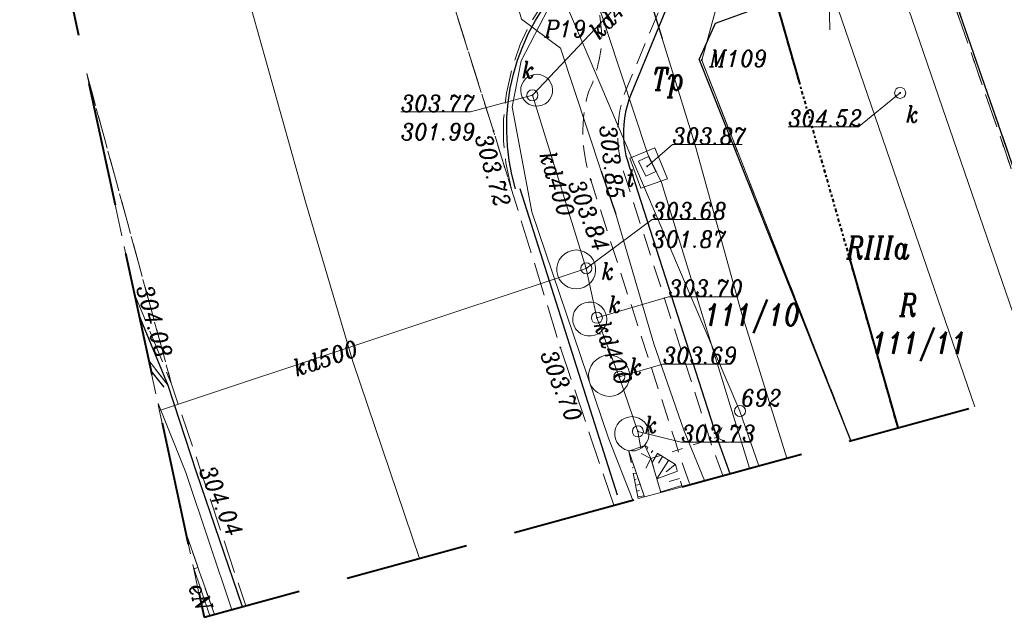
# Model space of a CAD drawing. Header units: metres. Extents: x 779 to 7046, y -512 to 9570.
# Tile 180 of 256: x 2161 to 2205, y 104 to 131. Entities that reach past the tile are written whole.
import ezdxf

# ---------------------------------------------------------------- set-up
doc = ezdxf.new("R2010")
doc.units = ezdxf.units.M
for name, pattern in [('0.5_0.5', [1, 0.5, -0.5]), ('1.5_0.5', [2, 1.5, -0.5]), ('CIĄGłA', [0]), ('DGN Style 3', [7.83309, 5.595065, -2.238026]), ('DGN Style 4', [0.3202, 0.16, -0.08, 0.0002, -0.08]), ('ib05_500', [1, 0.5, -0.5]), ('mz1.0_0.5', [1.5, 1, -0.5]), ('mz1.25_0.5', [1.75, 1.25, -0.5])]:
    doc.linetypes.add(name, pattern=pattern)
for name, color, linetype, lineweight in [('000 Inne (niezydentyfikowane)', 7, 'Continuous', 0), ('202-punkt graniczny', 7, 'Continuous', 0), ('202-punkt graniczny-Atr103', 7, 'Continuous', 0), ('203-punkt graniczny', 7, 'Continuous', 0), ('203-punkt graniczny-Atr103', 7, 'Continuous', 0), ('209-oznaczenie konturu klasyfikacyjnego', 7, 'Continuous', 0), ('210-oznaczenie konturu użytku gruntowego', 7, 'Continuous', 0), ('211-numer działki ewidencyjnej', 7, 'Continuous', 0), ('217-kontur klasyfikacyjny', 7, 'Continuous', 0), ('218-kontur użytku gruntowego', 7, 'Continuous', 0), ('219-działka ewidencyjna', 7, 'Continuous', 0), ('bariera drogowa ochronna (linia)', 7, 'Continuous', 0), ('chodnik (powierzchnia)', 7, 'Continuous', 0), ('jezdnia (powierzchnia)', 7, 'Continuous', 0), ('kanał technologiczny (linia)', 7, 'Continuous', 0), ('komora podziemna - przewód kanalizacyjny (powierzchnia)-SK', 7, 'Continuous', 0), ('komora podziemna - przewód telekomunikacyjny (powierzchnia)-ST', 7, 'Continuous', 0), ('krawężnik (linia)', 7, 'Continuous', 0), ('MPZP', 7, 'Continuous', 0), ('ogrodzenie trwałe (linia)', 7, 'Continuous', 0), ('plac (powierzchnia)', 7, 'Continuous', 0), ('przepust (linia)', 7, 'Continuous', 0), ('przepust (linia) - symbol', 7, 'Continuous', 0), ('przewód elektroenergetyczny (linia)-SEPOD', 7, 'Continuous', 0), ('przewód elektroenergetyczny (linia)-SEPOD-Atr1', 7, 'Continuous', 0), ('przewód gazowy (linia)-SG', 7, 'Continuous', 0), ('przewód kanalizacyjny (linia)-SK', 7, 'Continuous', 0), ('przewód kanalizacyjny (linia)-SK-Atr1', 7, 'Continuous', 0), ('punkt o określonej wysokości (sieć kanalizacyjna)-SK', 7, 'Continuous', 0), ('punkt o określonej wysokości (sieć kanalizacyjna)-SK-Atr2', 7, 'Continuous', 0), ('punkt o określonej wysokości (sieć kanalizacyjna)-SK-Atr3', 7, 'Continuous', 0), ('punkt o określonej wysokości (sieć telekomunikacyjna)-ST', 7, 'Continuous', 0), ('punkt o określonej wysokości (sieć telekomunikacyjna)-ST-Atr2', 7, 'Continuous', 0), ('punkt wysokościowy sztuczny', 7, 'Continuous', 0), ('punkt wysokościowy sztuczny-Atr2', 7, 'Continuous', 0), ('rura ochronna - przewód elektroenergetyczny (linia)-SE', 7, 'Continuous', 0), ('rura ochronna - przewód gazowy (linia)-SG', 7, 'Continuous', 0), ('rów przydrożny (powierzchnia)', 7, 'Continuous', 0), ('skarpa nieumocniona (powierzchnia)', 7, 'Continuous', 0), ('SUPT01', 7, 'Continuous', 0), ('właz okrągły - siec kanalizacyjna (punkt)-SK', 7, 'Continuous', 0), ('właz okrągły - siec kanalizacyjna (punkt)-SK-Atr17', 7, 'Continuous', 0), ('właz prostokątny - siec telekomunikacyjna (punkt)-STPOD', 7, 'Continuous', 0), ('właz prostokątny - siec telekomunikacyjna (punkt)-STPOD-Atr17', 7, 'Continuous', 0), ('Zakres', 7, 'Continuous', 0), ('zbiornik - przewód kanalizacyjny (powierzchnia)-SK', 7, 'Continuous', 0)]:
    doc.layers.add(name, color=color, linetype=linetype, lineweight=lineweight)
doc.styles.get("Standard").update_dxf_attribs({"font": 'arial.ttf'})
doc.linetypes.add('902-500', pattern='A,3.75,[24,dgnlstyle-geo-mz.shx,S=0.002786,R=0,X=0,Y=0],3.75', length=7.5)
doc.linetypes.add('KTOK01-500', pattern='A,1.75,[13,dgnlstyle-rozp_2013.shx,S=0.002778,R=0,X=0,Y=0],1.75', length=3.5)

# ---------------------------------------------------------------- blocks, each defined once
blk = doc.blocks.new('202')
at = {"color": 0, "linetype": 'Continuous', "lineweight": -2, "ltscale": 10}
blk.add_circle((0, 0), 2.5, dxfattribs=at)
blk = doc.blocks.new('203')
at = {"linetype": 'Continuous', "lineweight": -2, "ltscale": 10}
h = blk.add_hatch(color=0, dxfattribs=at)
edge = h.paths.add_edge_path()
edge.add_arc((0, 0), 0.45, 0, 360)
blk = doc.blocks.new('US22')
at = {"color": 0, "linetype": 'Continuous', "lineweight": -2, "ltscale": 10}
blk.add_circle((0, 0), 2.5, dxfattribs=at)
blk = doc.blocks.new('PW01_1')
at = {"linetype": 'Continuous', "lineweight": 13, "ltscale": 10}
h = blk.add_hatch(color=0, dxfattribs=at)
edge = h.paths.add_edge_path()
edge.add_arc((0, 0), 0.45, 0, 360)
blk = doc.blocks.new('PW02')
at = {"linetype": 'Continuous', "lineweight": 13, "ltscale": 10}
h = blk.add_hatch(color=0, dxfattribs=at)
edge = h.paths.add_edge_path()
edge.add_arc((0, 0), 0.45, 0, 360)
blk = doc.blocks.new('US22B')
at = {"color": 0, "linetype": 'Continuous', "lineweight": -2, "ltscale": 10, "flags": 128}
blk.add_lwpolyline([(-3.75, -2.5), (3.75, -2.5), (3.75, 2.5), (-3.75, 2.5), (-3.75, -2.5)], close=True, dxfattribs=at)
blk = doc.blocks.new('PW01')
at = {"linetype": 'Continuous', "lineweight": 13, "ltscale": 10}
h = blk.add_hatch(color=0, dxfattribs=at)
edge = h.paths.add_edge_path()
edge.add_arc((0, 0), 0.45, 0, 360)
blk = doc.blocks.new('IB05')
at = {"color": 0, "linetype": 'Continuous', "lineweight": -2, "ltscale": 10}
for q in [(3.54, 3.54), (3.54, -3.54)]:
    blk.add_line((0, 0), q, dxfattribs=at)
blk = doc.blocks.new('PZT MDCP podkład')
at = {"layer": '000 Inne (niezydentyfikowane)', "color": 252, "linetype": 'Continuous', "lineweight": 13, "true_color": 0x939598, "flags": 128}
for points in [[(2123.116, -14.824), (2123.066, -14.914)], [(2123.336, -14.964), (2123.266, -15.074)], [(2123.556, -15.104), (2123.306, -15.504)], [(2122.356, -15.484), (2122.416, -15.474)], [(2124.056, -15.414), (2123.526, -16.244)], [(2123.776, -15.234), (2123.596, -15.534)], [(2122.406, -15.744), (2122.456, -15.734)], [(2122.456, -16.004), (2122.596, -15.984)], [(2124.456, -15.904), (2123.526, -16.244)], [(2124.356, -15.594), (2123.936, -15.924)], [(2122.506, -16.274), (2122.596, -16.254)], [(2124.546, -16.224), (2124.076, -16.364)], [(2122.556, -16.534), (2122.766, -16.494)], [(2122.616, -16.794), (2122.736, -16.774)], [(2124.646, -16.544), (2123.696, -16.824)], [(2122.666, -17.054), (2122.946, -17.004)], [(2102.336, -18.904), (2102.313, -18.912)], [(2102.806, -20.244), (2102.615, -20.311)], [(2103.286, -21.604), (2102.922, -21.731)]]:
    blk.add_lwpolyline(points, dxfattribs=at)
at = {"layer": '217-kontur klasyfikacyjny', "color": 252, "linetype": '1.5_0.5', "lineweight": 13, "true_color": 0x939598, "flags": 128}
for points in [[(2142.778, -11.648), (2136.086, 7.676)], [(2125.546, 2.656), (2132.284, -14.515)]]:
    blk.add_lwpolyline(points, dxfattribs=at)
at = {"layer": '218-kontur użytku gruntowego', "color": 252, "linetype": '0.5_0.5', "lineweight": 13, "true_color": 0x939598, "flags": 128}
for points in [[(2136.086, 7.676), (2142.778, -11.648)], [(2142.778, -11.648), (2136.086, 7.676)], [(2125.546, 2.656), (2132.284, -14.515)], [(2132.284, -14.515), (2125.546, 2.656)]]:
    blk.add_lwpolyline(points, dxfattribs=at)
at = {"layer": '219-działka ewidencyjna', "color": 252, "linetype": 'Continuous', "lineweight": 13, "true_color": 0x939598, "flags": 128}
for points in [[(2127.576, 9.996), (2125.546, 2.656)], [(2127.276, -13.184), (2119.286, 5.546)], [(2125.546, 2.656), (2132.284, -14.515)], [(2128.13, -15.65), (2127.276, -13.184)]]:
    blk.add_lwpolyline(points, dxfattribs=at)
at = {"layer": 'bariera drogowa ochronna (linia)', "color": 252, "linetype": 'KTOK01-500', "lineweight": 13, "true_color": 0x939598, "flags": 128}
for points in [[(2084.646, 103.156), (2086.306, 94.146), (2088.056, 84.786), (2089.946, 74.546), (2091.886, 64.626), (2093.806, 54.736), (2095.766, 44.856), (2097.796, 35.206), (2099.926, 25.496), (2102.236, 15.946), (2104.896, 6.146), (2107.666, -3.744), (2109.796, -10.954), (2112.814, -19.835)], [(2101.004, -12.849), (2102.266, -15.964), (2104.33, -22.154)]]:
    blk.add_lwpolyline(points, dxfattribs=at)
at = {"layer": 'chodnik (powierzchnia)', "color": 252, "linetype": 'mz1.0_0.5', "lineweight": 13, "true_color": 0x939598, "flags": 128}
blk.add_lwpolyline([(2125.018, -16.5), (2126.496, -16.097), (2125.996, -14.704), (2125.816, -14.124), (2122.056, -2.504), (2121.976, -2.244), (2121.906, -1.984), (2121.856, -1.714), (2121.806, -1.454), (2121.776, -1.184), (2121.766, -0.914), (2121.756, -0.644), (2121.766, -0.374), (2121.786, -0.104), (2121.826, 0.166), (2121.866, 0.436), (2121.926, 0.696), (2122.006, 0.956), (2122.086, 1.216), (2124.446, 6.886), (2124.266, 7.396), (2123.606, 8.936), (2123.156, 8.786), (2122.706, 8.616), (2122.276, 8.426), (2121.846, 8.216), (2121.436, 7.976), (2121.036, 7.726), (2120.646, 7.446), (2120.276, 7.146), (2120.106, 7.006), (2120.236, 6.756), (2120.366, 6.506), (2120.476, 6.256), (2120.576, 5.996), (2120.676, 5.736), (2120.756, 5.466), (2120.826, 5.196), (2120.886, 4.926), (2120.946, 4.646), (2120.986, 4.376), (2121.016, 4.096), (2121.036, 3.816), (2121.046, 3.536), (2121.026, 3.366), (2121.006, 3.186), (2120.986, 3.016), (2120.956, 2.836), (2120.916, 2.666), (2120.876, 2.496), (2120.836, 2.326), (2120.786, 2.156), (2120.736, 1.986), (2120.686, 1.816), (2120.626, 1.656), (2120.556, 1.486), (2120.486, 1.326), (2120.416, 1.166), (2120.346, 0.896), (2120.296, 0.616), (2120.246, 0.336), (2120.216, 0.056), (2120.196, -0.234), (2120.186, -0.514), (2120.186, -0.794), (2120.206, -1.084), (2120.226, -1.364), (2120.266, -1.644), (2120.316, -1.924), (2120.376, -2.204), (2120.456, -2.474), (2120.536, -2.744), (2124.376, -14.624), (2124.556, -15.224), (2125.018, -16.5)], close=True, dxfattribs=at)
at = {"layer": 'jezdnia (powierzchnia)', "color": 252, "linetype": '1.5_0.5', "lineweight": 13, "true_color": 0x939598, "flags": 128}
for points in [[(2121.58, -17.44), (2121.58, -17.44), (2119.166, -10.314), (2116.966, -3.184), (2116.146, -0.544), (2113.326, 8.386), (2110.936, 17.476), (2110.246, 19.936), (2110.076, 20.316), (2109.986, 20.546), (2109.896, 20.776), (2109.816, 21.006), (2109.746, 21.246), (2109.686, 21.486), (2109.266, 21.386), (2107.936, 26.806), (2105.746, 36.806), (2103.466, 47.496), (2101.776, 56.146), (2099.886, 65.716), (2097.696, 76.946), (2095.716, 86.936), (2093.966, 96.096), (2092.736, 102.466), (2092.306, 104.766), (2077.106, 102.056), (2077.796, 98.156), (2078.256, 95.836), (2079.416, 89.206), (2080.776, 82.376), (2082.496, 73.286), (2083.117, 69.993)], [(2160.074, -6.921), (2160.074, -6.921), (2158.406, -1.964), (2159.196, -1.704), (2159.736, -1.534), (2154.006, 12.416), (2148.626, 10.566), (2148.186, 10.636), (2147.866, 11.016), (2147.636, 11.966), (2147.506, 11.966), (2146.376, 15.356), (2146.306, 15.706), (2133.716, 10.476), (2135.476, 8.976), (2136.286, 7.946), (2136.106, 7.926), (2142.896, -11.615), (2142.896, -11.615)], [(2097.785, 2.058), (2097.785, 2.058), (2101.616, -11.974), (2102.936, -15.894), (2104.967, -21.98), (2104.967, -21.98)], [(2104.817, -22.021), (2104.817, -22.021), (2102.736, -15.944), (2101.466, -12.024), (2100.585, -10.909), (2102.276, -18.74), (2103.541, -22.334)], [(2103.552, -22.366), (2103.552, -22.366), (2103.552, -22.366)]]:
    blk.add_lwpolyline(points, dxfattribs=at)
for points in [[(2110.246, 19.936), (2110.936, 17.476), (2113.326, 8.386), (2116.146, -0.544), (2116.966, -3.184), (2116.706, -1.974), (2116.606, -0.994), (2116.606, -0.004), (2116.646, 0.486), (2116.736, 1.166), (2117.026, 2.426), (2117.356, 3.356), (2117.556, 3.806), (2117.906, 4.466), (2118.296, 5.096), (2118.886, 5.896), (2119.376, 6.456), (2120.036, 7.086), (2121.086, 7.896), (2121.946, 8.406), (2122.846, 8.826), (2123.546, 9.076), (2127.506, 10.916), (2125.056, 17.666), (2121.956, 16.516), (2120.686, 15.966), (2120.226, 15.786), (2119.526, 15.566), (2118.806, 15.406), (2118.076, 15.316), (2117.226, 15.296), (2116.596, 15.336), (2115.386, 15.566), (2114.456, 15.876), (2113.576, 16.306), (2112.946, 16.696), (2111.996, 17.486), (2111.336, 18.206), (2110.756, 19.006), (2110.246, 19.936)], [(2097.785, 2.058), (2099.936, -7.903), (2099.936, -7.904), (2100.356, -8.914), (2101.616, -11.974), (2097.785, 2.058)]]:
    blk.add_lwpolyline(points, close=True, dxfattribs=at)
at = {"layer": 'kanał technologiczny (linia)', "color": 252, "linetype": 'Continuous', "lineweight": 13, "true_color": 0x939598, "flags": 128}
blk.add_lwpolyline([(2076.829, 99.116), (2097.466, 101.996), (2098.496, 100.976), (2099.736, 94.596), (2102.876, 80.006), (2107.146, 57.576), (2110.276, 41.516), (2112.466, 30.966), (2113.936, 24.136), (2116.446, 18.576), (2123.106, -1.554), (2123.726, -2.874), (2127.703, -15.767)], dxfattribs=at)
at = {"layer": 'komora podziemna - przewód kanalizacyjny (powierzchnia)-SK', "color": 252, "linetype": 'Continuous', "lineweight": 13, "true_color": 0x939598, "flags": 128}
for points in [[(2117.396, 1.116), (2117.376, 1.266), (2117.386, 1.416), (2117.426, 1.556), (2117.496, 1.696), (2117.586, 1.806), (2117.706, 1.906), (2117.846, 1.966), (2117.986, 2.006), (2118.136, 2.016), (2118.286, 1.986), (2118.426, 1.936), (2118.556, 1.856), (2118.656, 1.746), (2118.736, 1.616), (2118.796, 1.476), (2118.816, 1.326), (2118.806, 1.176), (2118.766, 1.026), (2118.696, 0.896), (2118.596, 0.776), (2118.476, 0.686), (2118.346, 0.616), (2118.196, 0.586), (2118.046, 0.576), (2117.896, 0.606), (2117.756, 0.656), (2117.636, 0.736), (2117.526, 0.846), (2117.446, 0.976), (2117.396, 1.116)], [(2119.046, -7.064), (2119.006, -6.884), (2119.006, -6.704), (2119.046, -6.524), (2119.116, -6.354), (2119.226, -6.204), (2119.366, -6.084), (2119.526, -5.994), (2119.696, -5.934), (2119.886, -5.914), (2120.066, -5.934), (2120.236, -5.994), (2120.396, -6.084), (2120.536, -6.204), (2120.646, -6.354), (2120.716, -6.524), (2120.756, -6.704), (2120.756, -6.884), (2120.716, -7.064), (2120.646, -7.234), (2120.536, -7.384), (2120.396, -7.504), (2120.236, -7.594), (2120.066, -7.654), (2119.886, -7.674), (2119.696, -7.654), (2119.526, -7.594), (2119.366, -7.504), (2119.226, -7.384), (2119.116, -7.234), (2119.046, -7.064)], [(2120.426, -8.264), (2120.586, -8.264), (2120.746, -8.304), (2120.886, -8.374), (2121.016, -8.464), (2121.126, -8.594), (2121.196, -8.734), (2121.246, -8.884), (2121.266, -9.044), (2121.246, -9.204), (2121.186, -9.354), (2121.106, -9.494), (2120.996, -9.614), (2120.866, -9.704), (2120.716, -9.764), (2120.556, -9.794), (2120.396, -9.794), (2120.236, -9.764), (2120.096, -9.694), (2119.966, -9.594), (2119.856, -9.474), (2119.786, -9.334), (2119.736, -9.174), (2119.726, -9.014), (2119.746, -8.854), (2119.796, -8.704), (2119.876, -8.564), (2119.986, -8.454), (2120.116, -8.354), (2120.266, -8.294), (2120.426, -8.264)], [(2120.476, -11.324), (2120.556, -11.144), (2120.666, -10.984), (2120.806, -10.854), (2120.966, -10.754), (2121.156, -10.684), (2121.346, -10.664), (2121.536, -10.684), (2121.726, -10.734), (2121.896, -10.824), (2122.046, -10.954), (2122.156, -11.114), (2122.246, -11.284), (2122.286, -11.474), (2122.286, -11.664), (2122.256, -11.854), (2122.176, -12.034), (2122.066, -12.194), (2121.926, -12.334), (2121.766, -12.434), (2121.576, -12.494), (2121.386, -12.524), (2121.196, -12.504), (2121.006, -12.444), (2120.836, -12.354), (2120.686, -12.224), (2120.576, -12.074), (2120.486, -11.894), (2120.446, -11.704), (2120.436, -11.514), (2120.476, -11.324)], [(2121.656, -14.444), (2121.626, -14.284), (2121.626, -14.124), (2121.656, -13.964), (2121.726, -13.814), (2121.826, -13.684), (2121.946, -13.584), (2122.086, -13.504), (2122.246, -13.454), (2122.406, -13.434), (2122.566, -13.454), (2122.716, -13.504), (2122.856, -13.594), (2122.976, -13.704), (2123.066, -13.834), (2123.136, -13.984), (2123.166, -14.144), (2123.166, -14.304), (2123.126, -14.464), (2123.056, -14.604), (2122.966, -14.734), (2122.846, -14.844), (2122.706, -14.924), (2122.546, -14.974), (2122.386, -14.984), (2122.226, -14.964), (2122.076, -14.914), (2121.936, -14.834), (2121.816, -14.724), (2121.716, -14.594), (2121.656, -14.444)]]:
    blk.add_lwpolyline(points, close=True, dxfattribs=at)
at = {"layer": 'komora podziemna - przewód telekomunikacyjny (powierzchnia)-ST', "color": 252, "linetype": 'Continuous', "lineweight": 13, "true_color": 0x939598, "flags": 128}
blk.add_lwpolyline([(2122.306, -1.764), (2123.426, -1.304), (2124.006, -2.704), (2122.806, -3.124), (2122.306, -1.764)], close=True, dxfattribs=at)
at = {"layer": 'krawężnik (linia)', "color": 252, "linetype": 'Continuous', "lineweight": 30, "true_color": 0x939598, "flags": 128}
for points in [[(2142.896, -11.615), (2136.106, 7.926), (2135.416, 8.826), (2133.666, 10.396), (2131.976, 11.046), (2130.726, 11.316), (2129.266, 11.356)], [(2117.146, -3.154), (2116.976, -2.514), (2116.856, -1.874), (2116.776, -1.224), (2116.746, -0.564), (2116.756, 0.086), (2116.816, 0.746), (2116.906, 1.386), (2117.056, 2.026), (2117.236, 2.656), (2117.466, 3.276), (2117.736, 3.876), (2118.046, 4.446), (2118.396, 5.006)], [(2124.616, 6.626), (2122.356, 1.126), (2122.256, 0.866), (2122.176, 0.596), (2122.106, 0.316), (2122.056, 0.036), (2122.026, -0.244), (2122.016, -0.524), (2122.016, -0.814), (2122.036, -1.094), (2122.076, -1.374), (2122.126, -1.644), (2122.206, -1.924), (2122.286, -2.194), (2122.396, -2.454), (2126.236, -14.374), (2126.814, -16.01)], [(2121.746, -16.974), (2117.346, -3.154)], [(2104.817, -22.021), (2102.736, -15.944), (2101.466, -12.024), (2100.137, -8.832)], [(2101.276, -12.104), (2100.681, -11.352)]]:
    blk.add_lwpolyline(points, dxfattribs=at)
at = {"layer": 'MPZP', "color": 252, "linetype": 'DGN Style 4', "lineweight": 40, "true_color": 0x939598, "flags": 128}
blk.add_lwpolyline([(2134.413, -13.933), (2127.576, 9.996), (2122.802, 37.892), (2105.951, 127.031)], dxfattribs=at)
at = {"layer": 'ogrodzenie trwałe (linia)', "color": 252, "linetype": '902-500', "lineweight": 30, "true_color": 0x939598, "flags": 128}
for points in [[(2135.816, 7.816), (2126.156, 4.306), (2125.436, 2.696)], [(2132.279, -14.517), (2125.436, 2.696)]]:
    blk.add_lwpolyline(points, dxfattribs=at)
at = {"layer": 'plac (powierzchnia)', "color": 252, "linetype": '1.5_0.5', "lineweight": 13, "true_color": 0x939598, "flags": 128}
blk.add_lwpolyline([(2100.137, -8.832), (2100.585, -10.909), (2101.466, -12.024), (2100.137, -8.832)], close=True, dxfattribs=at)
at = {"layer": 'przepust (linia)', "color": 252, "linetype": 'ib05_500', "lineweight": 13, "true_color": 0x939598, "flags": 128}
blk.add_lwpolyline([(2123.256, -15.324), (2126.236, -14.374)], dxfattribs=at)
at = {"layer": 'przewód elektroenergetyczny (linia)-SEPOD', "color": 252, "linetype": 'Continuous', "lineweight": 13, "true_color": 0x939598, "flags": 128}
for points in [[(2125.676, -16.321), (2124.746, -14.044), (2123.386, -10.144), (2121.676, -4.304), (2121.016, -2.354), (2119.166, 3.196), (2117.416, 4.506), (2113.586, 17.846), (2113.356, 18.796), (2111.556, 19.276), (2110.366, 24.526), (2107.576, 36.346), (2107.086, 38.436), (2106.356, 40.386), (2105.736, 43.716), (2105.436, 46.026), (2104.516, 50.506), (2104.156, 52.386), (2101.886, 65.206)], [(2122.434, -17.207), (2121.346, -14.414), (2117.876, -4.194), (2116.986, 0.546), (2117.396, 2.626), (2118.616, 4.966), (2115.156, 18.366)], [(2102.591, -20.201), (2103.349, -22.422)]]:
    blk.add_lwpolyline(points, dxfattribs=at)
at = {"layer": 'przewód gazowy (linia)-SG', "color": 252, "linetype": 'Continuous', "lineweight": 13, "true_color": 0x939598, "flags": 128}
blk.add_lwpolyline([(2129.388, -15.306), (2127.316, -8.644), (2125.216, -1.084), (2123.766, 3.626), (2118.846, 19.406), (2116.106, 27.466), (2111.436, 41.766), (2110.066, 46.496)], dxfattribs=at)
at = {"layer": 'przewód kanalizacyjny (linia)-SK', "color": 252, "linetype": 'Continuous', "lineweight": 13, "true_color": 0x939598, "flags": 128}
for points in [[(2117.906, 1.066), (2124.896, 8.476)], [(2117.906, 1.066), (2120.336, -6.744)], [(2120.336, -6.744), (2101.072, -13.165)], [(2122.796, -14.874), (2122.666, -14.104), (2121.826, -11.634), (2120.816, -8.974), (2120.336, -6.744)]]:
    blk.add_lwpolyline(points, dxfattribs=at)
at = {"layer": 'punkt o określonej wysokości (sieć kanalizacyjna)-SK-Atr2', "color": 252, "lineweight": 13, "true_color": 0x939598, "flags": 128}
for points in [[(2117.906, 1.066), (2115.116, 0.316), (2111.97, 0.316)], [(2134.506, 1.176), (2132.626, -0.354), (2129.453, -0.354)], [(2120.336, -6.744), (2123.318, -4.533), (2126.427, -4.533)], [(2120.816, -8.974), (2124.056, -8.024), (2127.191, -8.024)], [(2121.826, -11.634), (2123.796, -11.064), (2126.873, -11.064)], [(2122.666, -14.104), (2124.626, -14.584), (2127.767, -14.584)]]:
    blk.add_lwpolyline(points, dxfattribs=at)
at = {"layer": 'punkt o określonej wysokości (sieć telekomunikacyjna)-ST-Atr2', "color": 252, "lineweight": 13, "true_color": 0x939598, "flags": 128}
blk.add_lwpolyline([(2123.086, -2.144), (2124.226, -1.154), (2127.372, -1.154)], dxfattribs=at)
at = {"layer": 'rura ochronna - przewód elektroenergetyczny (linia)-SE', "color": 252, "linetype": 'Continuous', "lineweight": 30, "true_color": 0x939598, "flags": 128}
blk.add_lwpolyline([(2121.016, -2.354), (2121.676, -4.304)], dxfattribs=at)
at = {"layer": 'rura ochronna - przewód gazowy (linia)-SG', "color": 252, "linetype": 'Continuous', "lineweight": 30, "true_color": 0x939598, "flags": 128}
blk.add_lwpolyline([(2118.846, 19.406), (2123.766, 3.626)], dxfattribs=at)
at = {"layer": 'rów przydrożny (powierzchnia)', "color": 252, "linetype": 'Continuous', "lineweight": 13, "true_color": 0x939598, "flags": 128}
blk.add_lwpolyline([(2122.965, -17.062), (2123.704, -16.86), (2123.676, -16.754), (2123.256, -15.324), (2122.986, -14.744), (2122.256, -14.994), (2122.946, -17.014), (2122.965, -17.062)], close=True, dxfattribs=at)
at = {"layer": 'skarpa nieumocniona (powierzchnia)', "color": 252, "linetype": 'mz1.25_0.5', "lineweight": 13, "true_color": 0x939598, "flags": 128}
for points in [[(2122.681, -17.139), (2122.965, -17.062), (2122.946, -17.014), (2122.256, -14.994), (2122.681, -17.139)], [(2122.681, -17.139), (2122.965, -17.062), (2122.946, -17.014), (2122.256, -14.994), (2122.681, -17.139)], [(2123.704, -16.86), (2124.662, -16.598), (2124.366, -15.604), (2122.986, -14.744), (2123.256, -15.324), (2123.676, -16.754), (2123.704, -16.86)], [(2123.704, -16.86), (2124.662, -16.598), (2124.366, -15.604), (2122.986, -14.744), (2123.256, -15.324), (2123.676, -16.754), (2123.704, -16.86)]]:
    blk.add_lwpolyline(points, close=True, dxfattribs=at)
blk.add_lwpolyline([(2103.552, -22.366), (2103.552, -22.366), (2102.276, -18.74), (2103.086, -22.494)], dxfattribs=at)
blk.add_lwpolyline([(2103.552, -22.366), (2103.552, -22.366), (2102.276, -18.74), (2103.086, -22.494)], dxfattribs=at)
at = {"layer": 'SUPT01', "color": 252, "linetype": 'Continuous', "lineweight": 13, "true_color": 0x939598}
blk.add_line((2131.334, 4.028), (2131.212, 9.027), dxfattribs=at)
at = {"layer": 'Zakres', "color": 252, "linetype": 'DGN Style 3', "lineweight": 40, "true_color": 0x939598, "flags": 128}
blk.add_lwpolyline([(2174.696, 172.586), (2130.246, 158.476), (2070.276, 140.136), (2076.276, 101.676), (2103.086, -22.494), (2224.436, 10.666), (2208.436, 67.156), (2203.276, 85.806), (2188.226, 134.806), (2174.696, 172.586)], close=True, dxfattribs=at)
at = {"layer": 'zbiornik - przewód kanalizacyjny (powierzchnia)-SK', "color": 252, "linetype": 'Continuous', "lineweight": 13, "true_color": 0x939598, "flags": 128}
blk.add_lwpolyline([(2140.776, -12.194), (2140.776, -12.194), (2134.386, 6.426), (2134.066, 6.316), (2131.546, 5.446), (2137.874, -12.987), (2137.874, -12.987)], dxfattribs=at)
at = {"layer": '202-punkt graniczny', "color": 252, "linetype": 'Continuous', "lineweight": 13, "true_color": 0x939598, "xscale": 0.1, "yscale": 0.1, "zscale": 0.1}
blk.add_blockref('202', (2127.276, -13.184), dxfattribs=at)
at = {"layer": '203-punkt graniczny', "color": 252, "linetype": 'Continuous', "lineweight": 13, "true_color": 0x939598, "xscale": 0.1, "yscale": 0.1, "zscale": 0.1}
blk.add_blockref('203', (2125.546, 2.656), dxfattribs=at)
at = {"layer": 'przepust (linia) - symbol', "color": 252, "linetype": 'Continuous', "lineweight": 13, "true_color": 0x939598}
for p, xscale, yscale, zscale, rotation in [((2126.236, -14.374), 0.1, 0.1, 0.1, 17.68199999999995), ((2123.256, -15.324), 0.0999999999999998, 0.0999999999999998, 0.0999999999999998, 197.682)]:
    blk.add_blockref('IB05', p, dxfattribs=dict(at, xscale=xscale, yscale=yscale, zscale=zscale, rotation=rotation))
at = {"layer": 'punkt o określonej wysokości (sieć kanalizacyjna)-SK', "color": 252, "linetype": 'Continuous', "lineweight": 13, "true_color": 0x939598, "xscale": 0.1, "yscale": 0.1, "zscale": 0.1}
for p in [(2117.906, 1.066), (2134.506, 1.176), (2120.336, -6.744), (2120.816, -8.974), (2121.826, -11.634), (2122.666, -14.104)]:
    blk.add_blockref('PW01_1', p, dxfattribs=at)
at = {"layer": 'punkt o określonej wysokości (sieć telekomunikacyjna)-ST', "color": 252, "linetype": 'Continuous', "lineweight": 13, "true_color": 0x939598, "xscale": 0.1, "yscale": 0.1, "zscale": 0.1}
blk.add_blockref('PW01', (2123.086, -2.144), dxfattribs=at)
at = {"layer": 'punkt wysokościowy sztuczny', "color": 252, "linetype": 'Continuous', "lineweight": 13, "true_color": 0x939598, "xscale": 0.1, "yscale": 0.1, "zscale": 0.1}
for p in [(2121.776, -0.234), (2116.146, -0.544), (2120.536, -2.744), (2119.166, -10.314), (2102.936, -15.894)]:
    blk.add_blockref('PW02', p, dxfattribs=at)
at = {"layer": 'właz okrągły - siec kanalizacyjna (punkt)-SK', "color": 252, "linetype": 'Continuous', "lineweight": 13, "true_color": 0x939598, "xscale": 0.1, "yscale": 0.1, "zscale": 0.1}
for p in [(2134.506, 1.176), (2117.906, 1.066), (2120.336, -6.744), (2120.816, -8.974), (2121.826, -11.634), (2122.666, -14.104)]:
    blk.add_blockref('US22', p, dxfattribs=at)
at = {"layer": 'właz prostokątny - siec telekomunikacyjna (punkt)-STPOD', "color": 252, "linetype": 'Continuous', "lineweight": 13, "true_color": 0x939598, "xscale": 0.09999999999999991, "yscale": 0.09999999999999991, "zscale": 0.09999999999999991, "rotation": 295.115}
blk.add_blockref('US22B', (2123.086, -2.144), dxfattribs=at)
at = {"layer": '202-punkt graniczny-Atr103', "color": 252, "lineweight": 13, "true_color": 0x939598, "insert": (2127.336, -12.964), "char_height": 0.75, "attachment_point": 7, "line_spacing_factor": 0.6}
blk.add_mtext('\\FITALIC_1250;\\H1x;\\W0.9;692', dxfattribs=at)
at = {"layer": '203-punkt graniczny-Atr103', "color": 252, "lineweight": 13, "true_color": 0x939598, "char_height": 0.75, "attachment_point": 7, "line_spacing_factor": 0.6}
for s, insert in [('\\FITALIC_1250;\\H1x;\\W0.9;P19', (2118.455, 3.689)), ('\\FITALIC_1250;\\H1x;\\W0.9;M109', (2125.9, 2.349))]:
    blk.add_mtext(s, dxfattribs=dict(at, insert=insert))
at = {"layer": '209-oznaczenie konturu klasyfikacyjnego', "color": 252, "linetype": 'Continuous', "lineweight": 13, "true_color": 0x939598, "insert": (2132.079, -6.31), "char_height": 1, "attachment_point": 7, "line_spacing_factor": 0.6}
blk.add_mtext('\\FITALIC_1250;\\H1x;\\W0.79;RIIIa', dxfattribs=at)
at = {"layer": '210-oznaczenie konturu użytku gruntowego', "color": 252, "linetype": 'Continuous', "lineweight": 13, "true_color": 0x939598, "char_height": 1, "attachment_point": 7, "line_spacing_factor": 0.6}
for s, insert in [('\\FITALIC_1250;\\H1x;\\W0.79;Tp', (2123.317, 0.971)), ('\\FITALIC_1250;\\H1x;\\W0.79;R', (2134.479, -8.898))]:
    blk.add_mtext(s, dxfattribs=dict(at, insert=insert))
at = {"layer": '211-numer działki ewidencyjnej', "color": 252, "linetype": 'Continuous', "lineweight": 13, "true_color": 0x939598, "char_height": 1, "attachment_point": 1, "line_spacing_factor": 0.6}
for s, insert in [('\\FITALIC_1250;\\H1x;\\W0.79;111/10', (2125.686, -8.334)), ('\\FITALIC_1250;\\H1x;\\W0.79;111/11', (2133.228, -9.604))]:
    blk.add_mtext(s, dxfattribs=dict(at, insert=insert))
at = {"layer": 'przewód elektroenergetyczny (linia)-SEPOD-Atr1', "color": 252, "lineweight": 13, "true_color": 0x939598, "insert": (2102.728, -20.984), "char_height": 0.75, "attachment_point": 4, "rotation": 288.843, "line_spacing_factor": 0.6}
blk.add_mtext('\\FITALIC_1250;\\H1x;\\W0.9;eN', dxfattribs=at)
at = {"layer": 'przewód kanalizacyjny (linia)-SK-Atr1', "color": 252, "lineweight": 13, "true_color": 0x939598, "char_height": 0.75, "line_spacing_factor": 0.6}
for s, insert, attachment_point, rotation in [('\\FITALIC_1250;\\H1x;\\W0.9;kd400', (2120.657, 3.801), 4, 46.671), ('\\FITALIC_1250;\\H1x;\\W0.9;kd400', (2118.577, -1.501), 4, 287.283), ('\\FITALIC_1250;\\H1x;\\W0.9;kd400', (2120.673, -9.292), 7, 290.792), ('\\FITALIC_1250;\\H1x;\\W0.9;kd500', (2107.136, -11.272), 4, 18.435)]:
    blk.add_mtext(s, dxfattribs=dict(at, insert=insert, attachment_point=attachment_point, rotation=rotation))
at = {"layer": 'punkt o określonej wysokości (sieć kanalizacyjna)-SK-Atr2', "color": 252, "lineweight": 13, "true_color": 0x939598, "char_height": 0.75, "attachment_point": 7, "line_spacing_factor": 0.6}
for s, insert in [('\\FITALIC_1250;\\H1x;\\W0.9;303.77', (2111.97, 0.324)), ('\\FITALIC_1250;\\H1x;\\W0.9;304.52', (2129.453, -0.346)), ('\\FITALIC_1250;\\H1x;\\W0.9;303.68', (2123.318, -4.526)), ('\\FITALIC_1250;\\H1x;\\W0.9;303.70', (2124.056, -8.016)), ('\\FITALIC_1250;\\H1x;\\W0.9;303.69', (2123.796, -11.056)), ('\\FITALIC_1250;\\H1x;\\W0.9;303.73', (2124.626, -14.577))]:
    blk.add_mtext(s, dxfattribs=dict(at, insert=insert))
at = {"layer": 'punkt o określonej wysokości (sieć kanalizacyjna)-SK-Atr3', "color": 252, "lineweight": 13, "true_color": 0x939598, "char_height": 0.75, "attachment_point": 7, "line_spacing_factor": 0.6}
for s, insert in [('\\FITALIC_1250;\\H1x;\\W0.9;301.99', (2111.97, -0.952)), ('\\FITALIC_1250;\\H1x;\\W0.9;301.87', (2123.318, -5.801))]:
    blk.add_mtext(s, dxfattribs=dict(at, insert=insert))
at = {"layer": 'punkt o określonej wysokości (sieć telekomunikacyjna)-ST-Atr2', "color": 252, "lineweight": 13, "true_color": 0x939598, "insert": (2124.226, -1.146), "char_height": 0.75, "attachment_point": 7, "line_spacing_factor": 0.6}
blk.add_mtext('\\FITALIC_1250;\\H1x;\\W0.9;303.87', dxfattribs=at)
at = {"layer": 'punkt wysokościowy sztuczny-Atr2', "color": 252, "lineweight": 13, "true_color": 0x939598, "char_height": 0.75, "attachment_point": 1, "line_spacing_factor": 0.6}
for s, insert, rotation in [('\\FITALIC_1250;\\H1x;\\W0.9;303.85', (2121.686, -0.244), 276.418), ('\\FITALIC_1250;\\H1x;\\W0.9;303.72', (2116.036, -0.604), 285.642), ('\\FITALIC_1250;\\H1x;\\W0.9;303.84', (2120.207, -2.654), 290.993), ('\\FITALIC_1250;\\H1x;\\W0.9;304.08', (2100.736, -7.414), 286.059), ('\\FITALIC_1250;\\H1x;\\W0.9;303.70', (2118.956, -10.344), 291.277), ('\\FITALIC_1250;\\H1x;\\W0.9;304.04', (2103.526, -15.554), 293.466)]:
    blk.add_mtext(s, dxfattribs=dict(at, insert=insert, rotation=rotation))
at = {"layer": 'właz okrągły - siec kanalizacyjna (punkt)-SK-Atr17', "color": 252, "lineweight": 13, "true_color": 0x939598, "char_height": 0.75, "line_spacing_factor": 0.6}
for insert, attachment_point in [((2117.426, 2.211), 4), ((2134.766, -0.164), 7), ((2121.019, -7.24), 7), ((2121.336, -8.744), 7), ((2122.286, -11.554), 7), ((2122.976, -14.174), 7)]:
    blk.add_mtext('\\FITALIC_1250;\\H1x;\\W0.9;k', dxfattribs=dict(at, insert=insert, attachment_point=attachment_point))
at = {"layer": 'właz prostokątny - siec telekomunikacyjna (punkt)-STPOD-Atr17', "color": 252, "lineweight": 13, "true_color": 0x939598, "insert": (2122.126, -3.034), "char_height": 0.75, "attachment_point": 7, "line_spacing_factor": 0.6}
blk.add_mtext('\\FITALIC_1250;\\H1x;\\W0.9;t', dxfattribs=at)

msp = doc.modelspace()

# ---------------------------------------------------------------- linework, layer by layer
at = {"layer": 'MPZP', "color": 202, "linetype": 'DGN Style 4', "lineweight": 40, "ltscale": 50, "true_color": 0x8a2be2, "flags": 128}
msp.add_lwpolyline([(2200.372, 112.569), (2193.535, 136.498), (2193.105, 139.012), (2192.746, 141.11), (2192.059, 145.119), (2190.677, 153.194), (2189.38, 160.777), (2188.761, 164.393), (2187.435, 171.408), (2186.914, 174.16), (2185.885, 179.605), (2185.166, 183.409), (2184.596, 186.421), (2183.438, 192.55), (2182.811, 195.867), (2181.653, 201.992), (2180.562, 207.762), (2179.674, 212.458), (2178.869, 216.72), (2178.09, 220.841), (2177.235, 225.363), (2175.348, 235.346), (2173.578, 244.708), (2171.611, 255.222), (2170.809, 259.749), (2167.877, 276.315)], dxfattribs=at)

# ---------------------------------------------------------------- block references
at = {"color": 18, "linetype": 'CIĄGłA', "lineweight": 5, "true_color": 0x000000}
msp.add_blockref('PZT MDCP podkład', (65.959, 126.502), dxfattribs=at)

doc.saveas('drawing.dxf')
